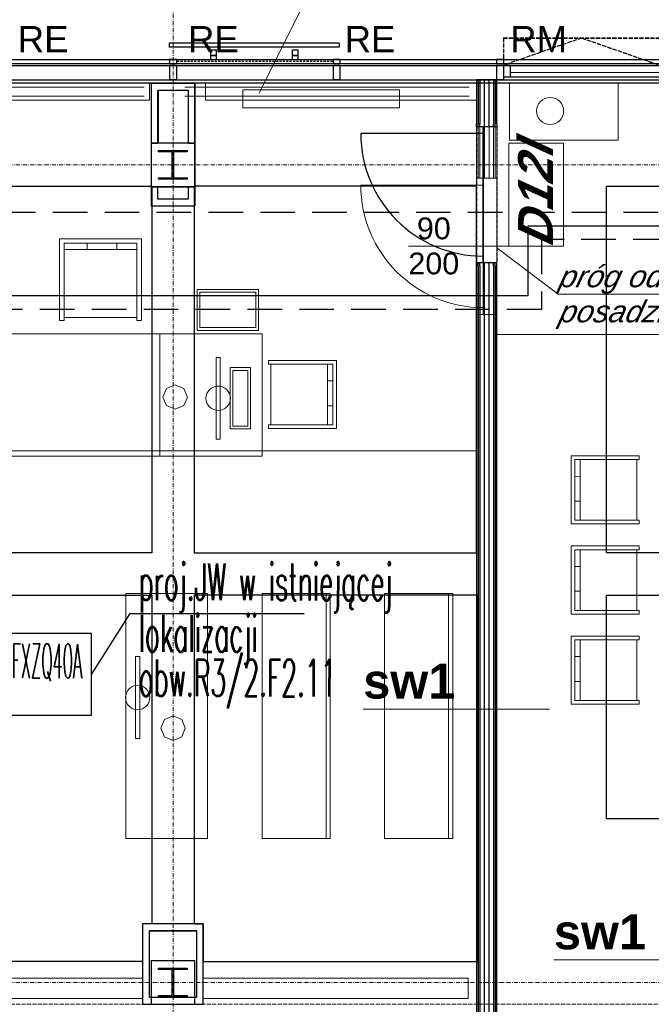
# Model space of a CAD drawing. Header units: millimetres. Extents: x -8642 to 28269, y -6609 to 3701.
# Tile 203 of 256: x 4207 to 4671, y -616 to 107. Entities that reach past the tile are written whole.
import ezdxf
from ezdxf.enums import TextEntityAlignment as Align

# ---------------------------------------------------------------- set-up
doc = ezdxf.new("R2010")
doc.units = ezdxf.units.MM
doc.header["$LTSCALE"] = 1000
doc.header["$MEASUREMENT"] = 0
for name, pattern in [('DASHED', [19.05, 12.7, -6.35]), ('rzut 1 pietra$0$ArchiTECH.PC 1. Line Type', [0.004, 0.003, -0.001]), ('rzut 1 pietra$0$ArchiTECH.PC 2. Line Type', [0.0025, 0.0015, -0.001]), ('rzut 1 pietra$0$ArchiTECH.PC 5. Line Type', [0.0053, 0.003, -0.001, 0.0003, -0.001]), ('rzut 1 pietra$0$ArchiTECH.PC Solid Line Type', [0]), ('SUFIT_1 PIETRO$0$ArchiTECH.PC 1. Line Type', [0.004, 0.003, -0.001]), ('SUFIT_1 PIETRO$0$ArchiTECH.PC 2. Line Type', [0.0025, 0.0015, -0.001]), ('SUFIT_1 PIETRO$0$ArchiTECH.PC Solid Line Type', [0])]:
    doc.linetypes.add(name, pattern=pattern)
doc.layers.get('0').update_dxf_attribs({"lineweight": 25})
for name, color, linetype, lineweight in [('_Etap_3_klimatyzator_w starej_lokalizacji', 6, 'Continuous', 30), ('_Etap_3_opis', 7, 'Continuous', 30), ('IS_ARCH', 254, 'Continuous', 18), ('IS_FREON_GAZ', 254, 'DASHED', 30)]:
    doc.layers.add(name, color=color, linetype=linetype, lineweight=lineweight)
for name, color, linetype in [('IS_WK_KAN_SKROPLINY', 254, 'DASHED'), ('SUFIT_1 PIETRO$0$ELEM KONSTRUKCJI - inwent', 254, 'Continuous'), ('SUFIT_1 PIETRO$0$INWENTARYZACJA', 254, 'Continuous'), ('SUFIT_1 PIETRO$0$Kalka 1', 254, 'Continuous'), ('SUFIT_1 PIETRO$0$sciany projektowane', 254, 'Continuous'), ('SUFIT_1 PIETRO$0$TYP SUFITÓW_NOWYCH', 254, 'Continuous')]:
    doc.layers.add(name, color=color, linetype=linetype)
doc.styles.add('romans1', font='simplex.shx', dxfattribs={"width": 0.8})
doc.styles.add('rzut 1 pietra$0$ArchiTECHStyle1', font='arial.ttf', dxfattribs={"height": 0.16})
doc.styles.add('rzut 1 pietra$0$ArchiTECHStyle2', font='ariali.ttf', dxfattribs={"oblique": 15, "height": 0.16})
doc.styles.add('rzut 1 pietra$0$ArchiTECHStyle3', font='arialbd.ttf', dxfattribs={"height": 0.192})
doc.styles.add('rzut 1 pietra$0$ArchiTECHStyle4', font='arialbi.ttf', dxfattribs={"oblique": 15, "height": 0.256})

# ---------------------------------------------------------------- blocks, each defined once
blk = doc.blocks.new('jw_FXZQ40A')
blk.add_lwpolyline([(0, 0), (60, 0), (60, 60), (0, 60)], close=True)
at = {"color": 7, "style": 'romans1', "width": 0.35}
blk.add_text('FXZQ40A', height=25, rotation=359.91893, dxfattribs=at).set_placement((1.49, 27.37))

msp = doc.modelspace()

# ---------------------------------------------------------------- linework, layer by layer
at = {"layer": '_Etap_3_opis'}
for p, q in [((4260.04, -373.88), (4288.48, -329.07)), ((4288.48, -329.07), (4416.36, -329.07))]:
    msp.add_line(p, q, dxfattribs=at)
at = {"layer": 'IS_ARCH', "linetype": 'rzut 1 pietra$0$ArchiTECH.PC 5. Line Type'}
for p, q in [((4320, 773.48), (4320, -2117.32)), ((-3581.18, 0), (11755.85, 0)), ((-3581.18, -600), (11755.5, -600))]:
    msp.add_line(p, q, dxfattribs=at)
at = {"layer": 'IS_ARCH', "linetype": 'rzut 1 pietra$0$ArchiTECH.PC Solid Line Type'}
for p, q in [((4423.16, 133.12), (4383.18, 52.58)), ((4317.07, 89.42), (4317.07, 86.42)), ((4442.07, 89.42), (4317.07, 89.42)), ((4442.07, 89.42), (4442.07, 86.42)), ((4442.07, 86.42), (4317.07, 86.42)), ((4347.57, 84.45), (4347.57, 80.45)), ((4347.57, 84.45), (4351.57, 84.45)), ((4347.57, 80.45), (4351.57, 80.45)), ((4347.57, 80.45), (4347.57, 77.5)), ((4347.57, 80.45), (4351.57, 80.45)), ((4351.57, 84.45), (4351.57, 80.45)), ((4351.57, 80.45), (4351.57, 77.5)), ((4407.52, 84.45), (4411.52, 84.45)), ((4407.52, 84.45), (4407.52, 80.45)), ((4407.52, 80.45), (4407.52, 77.5)), ((4407.52, 80.45), (4411.53, 80.45)), ((4407.52, 80.45), (4411.52, 80.45)), ((4411.52, 84.45), (4411.52, 80.45)), ((4411.53, 80.45), (4411.53, 77.5)), ((2166.23, 77.5), (6599.38, 77.5)), ((2166.23, 74.51), (6599.38, 74.51)), ((2166.23, 73.03), (6599.38, 73.03)), ((4322.5, 77.5), (4317.5, 77.5)), ((4317.5, 77.5), (4317.5, 74.51)), ((4317.5, 74.51), (4322.5, 74.51)), ((4322.5, 73.03), (4317.5, 73.03)), ((4317.5, 73.03), (4317.5, 62.5)), ((4322.5, 77.5), (4322.5, 74.51)), ((4322.5, 73.03), (4322.5, 62.5)), ((4347.57, 77.5), (4351.57, 77.5)), ((4407.52, 77.5), (4411.53, 77.5)), ((4442.5, 77.5), (4437.5, 77.5)), ((4437.5, 77.5), (4437.5, 74.51)), ((4437.5, 74.51), (4442.5, 74.51)), ((4442.5, 73.03), (4437.5, 73.03)), ((4437.5, 73.03), (4437.5, 62.5)), ((4442.5, 77.5), (4442.5, 74.51)), ((4442.5, 73.03), (4442.5, 62.5)), ((4562.5, 77.5), (4557.5, 77.5)), ((4557.5, 77.5), (4557.5, 74.51)), ((4557.5, 74.51), (4562.5, 74.51)), ((4562.5, 73.03), (4557.5, 73.03)), ((4557.5, 73.03), (4557.5, 62.5)), ((4562.5, 77.5), (4562.5, 74.51)), ((4567.5, 73.04), (4562.5, 73.03)), ((4562.5, 73.03), (4562.52, 64.5)), ((4562.5, 73.03), (4562.5, 62.5)), ((4567.5, 73.04), (4567.52, 64.5)), ((5037.5, 67.77), (4567.51, 67.77)), ((7603.64, 60), (1756.36, 60)), ((7579.64, 60), (1780.36, 60)), ((2166.23, 62.5), (6597.38, 62.5)), ((4304, 60), (3616, 60)), ((4302.82, 60.08), (4082.82, 60.08)), ((4302.82, 47.58), (4302.82, 60.08)), ((4336, 60), (4303.93, 60)), ((4303.93, 60), (4303.93, 16.08)), ((4304, 60), (4304, 16)), ((4304, 60), (4336, 60)), ((4304, 60), (4304, -30)), ((4322.5, 62.5), (4317.5, 62.5)), ((4336, 16.08), (4336, 60)), ((4336, 60), (4336, 16)), ((5024, 60), (4336, 60)), ((4336, 60), (4336, -30)), ((4542.79, 60.08), (4343.79, 60.08)), ((4343.79, 60.08), (4343.79, 47.58)), ((4442.5, 62.5), (4437.5, 62.5)), ((4542.79, 62.5), (4542.79, -7.73)), ((4557.79, 62.5), (4542.79, 62.5)), ((4542.79, 47.58), (4542.79, 60.08)), ((4544.04, 62.5), (4544.04, -7.73)), ((4545.29, 62.5), (4545.29, -7.73)), ((4548.63, -7.73), (4548.63, 62.5)), ((4551.96, -7.73), (4551.96, 62.5)), ((4555.29, 62.5), (4555.29, -7.73)), ((4556.54, 62.5), (4556.54, -7.73)), ((4562.5, 62.5), (4557.5, 62.5)), ((4557.79, -7.73), (4557.79, 62.5)), ((4677.52, 64.6), (4562.52, 64.5)), ((4567.52, 64.5), (4562.52, 64.5)), ((4566.89, 60.08), (4566.89, 18.08)), ((4646.89, 60.08), (4566.89, 60.08)), ((4646.89, 18.08), (4646.89, 60.08)), ((4298.7, 57.07), (4089.97, 57.07)), ((4308.93, 55), (4331, 55)), ((4308.93, 16.08), (4308.93, 55)), ((4309, 55), (4331, 55)), ((4309, 55), (4309, 16)), ((4537.49, 57.07), (4328.76, 57.07)), ((4331, 55), (4331, 16.08)), ((4331, 55), (4331, 16)), ((4486.22, 55.02), (4371.22, 55.02)), ((4371.22, 55.02), (4371.22, 42.02)), ((4486.22, 55.02), (4371.22, 55.02)), ((4371.22, 55.02), (4371.22, 42.02)), ((4486.22, 42.02), (4486.22, 55.02)), ((4486.22, 42.02), (4486.22, 55.02)), ((4082.82, 47.58), (4302.82, 47.58)), ((4298.7, 50.38), (4089.97, 50.38)), ((4537.49, 50.38), (4328.76, 50.38)), ((4343.79, 47.58), (4542.79, 47.58)), ((4371.22, 42.02), (4486.22, 42.02)), ((4371.22, 42.02), (4486.22, 42.02)), ((4303.93, 16.08), (4308.93, 16.08)), ((4335.93, 16.08), (4303.93, 16.08)), ((4303.93, 16.08), (4303.93, -15.92)), ((4331, 16.08), (4336, 16.08)), ((4335.93, -15.92), (4335.93, 16.08)), ((4335.93, 16.08), (4335.93, 16.08)), ((4566.61, -59.66), (4566.61, 15.98)), ((4566.61, 15.98), (4606.61, 15.98)), ((4566.89, 18.08), (4646.89, 18.08)), ((4606.61, 15.98), (4606.61, -59.66)), ((4309.43, 10.58), (4330.43, 10.58)), ((4309.43, 9.58), (4309.43, 10.58)), ((4309.43, 10.58), (4309.43, 10.58)), ((4309.43, 10.58), (4330.43, 10.58)), ((4309.43, 9.58), (4309.43, 10.58)), ((4319.43, 9.58), (4309.43, 9.58)), ((4319.43, 9.58), (4309.43, 9.58)), ((4319.43, -9.42), (4319.43, 9.58)), ((4319.43, -9.42), (4319.43, 9.58)), ((4330.43, 9.58), (4320.43, 9.58)), ((4320.43, 9.58), (4320.43, -9.42)), ((4330.43, 9.58), (4320.43, 9.58)), ((4320.43, 9.58), (4320.43, -9.42)), ((4330.43, 10.58), (4330.43, 9.58)), ((4330.43, 10.58), (4330.43, 9.58)), ((4309.43, -10.42), (4309.43, -9.42)), ((4309.43, -9.42), (4319.43, -9.42)), ((4309.43, -10.42), (4309.43, -9.42)), ((4309.43, -9.42), (4319.43, -9.42)), ((4330.43, -10.42), (4309.43, -10.42)), ((4330.43, -10.42), (4309.43, -10.42)), ((4320.43, -9.42), (4330.43, -9.42)), ((4320.43, -9.42), (4330.43, -9.42)), ((4330.43, -9.42), (4330.43, -10.42)), ((4330.43, -9.42), (4330.43, -10.42)), ((4542.79, -9.73), (4542.79, -7.73)), ((4542.79, -9.73), (4542.79, -7.73)), ((4544.04, -9.73), (4542.79, -9.73)), ((4544.04, -9.73), (4544.04, -7.73)), ((4545.29, -9.73), (4544.04, -9.73)), ((4545.29, -9.73), (4545.29, -7.73)), ((4547.79, -9.73), (4545.29, -9.73)), ((4555.29, -9.73), (4547.79, -9.73)), ((4547.79, -9.73), (4547.79, -109.73)), ((4547.79, -109.73), (4547.79, -9.73)), ((4547.79, -9.73), (4547.79, -109.73)), ((4548.63, -9.73), (4548.63, -7.73)), ((4551.96, -9.73), (4551.96, -7.73)), ((4555.29, -9.73), (4555.29, -7.73)), ((4556.54, -9.73), (4555.29, -9.73)), ((4556.54, -9.73), (4556.54, -7.73)), ((4557.79, -9.73), (4556.54, -9.73)), ((4557.79, -7.73), (4557.79, -9.73)), ((4308.93, -15.92), (4303.93, -15.92)), ((4303.93, -15.92), (4303.93, -30)), ((4303.93, -15.92), (4335.93, -15.92)), ((4308.93, -25), (4308.93, -15.92)), ((4336, -15.92), (4331, -15.92)), ((4331, -15.92), (4331, -25)), ((4336, -30), (4336, -15.92)), ((4547.79, -14.73), (4457.79, -14.73)), ((4331, -25), (4308.93, -25)), ((4303.93, -30), (4336, -30)), ((4296.75, -54.14), (4236.75, -54.14)), ((4236.75, -54.14), (4236.75, -114.14)), ((4240.02, -114.14), (4240.02, -57.42)), ((4240.02, -57.42), (4293.47, -57.42)), ((4256.82, -62.11), (4256.82, -57.42)), ((4278.64, -57.42), (4278.75, -62.11)), ((4293.47, -57.42), (4293.47, -114.14)), ((4296.75, -114.14), (4296.75, -54.14)), ((4293.58, -62.11), (4240.02, -62.11)), ((4566.61, -59.73), (4492.79, -59.73)), ((4602.63, -94.93), (4557.79, -60.75)), ((4606.61, -59.66), (4566.61, -59.66)), ((4337.72, -91.42), (4382.72, -91.42)), ((4337.72, -121.42), (4337.72, -91.42)), ((4339.72, -93.42), (4339.72, -119.42)), ((4380.72, -93.42), (4339.72, -93.42)), ((4380.72, -119.42), (4380.72, -93.42)), ((4382.72, -91.42), (4382.72, -121.42)), ((4602.63, -94.93), (4777.39, -94.93)), ((4236.75, -114.14), (4240.02, -114.14)), ((4293.47, -111.96), (4240.02, -111.96)), ((4293.47, -114.14), (4296.75, -114.14)), ((4544.04, -109.73), (4542.79, -109.73)), ((4542.79, -109.73), (4542.79, -111.73)), ((4542.79, -111.73), (4542.79, -109.73)), ((4542.79, -111.73), (4542.79, -847.21)), ((4545.29, -109.73), (4544.04, -109.73)), ((4544.04, -111.73), (4544.04, -109.73)), ((4544.04, -111.73), (4544.04, -847.21)), ((4547.79, -109.73), (4545.29, -109.73)), ((4545.29, -111.73), (4545.29, -109.73)), ((4545.29, -111.73), (4545.29, -847.21)), ((4555.29, -109.73), (4547.79, -109.73)), ((4548.63, -111.73), (4548.63, -109.73)), ((4548.63, -847.21), (4548.63, -111.73)), ((4551.96, -111.73), (4551.96, -109.73)), ((4551.96, -847.21), (4551.96, -111.73)), ((4556.54, -109.73), (4555.29, -109.73)), ((4555.29, -111.73), (4555.29, -109.73)), ((4555.29, -111.73), (4555.29, -847.21)), ((4557.79, -109.73), (4556.54, -109.73)), ((4556.54, -111.73), (4556.54, -109.73)), ((4556.54, -111.73), (4556.54, -847.21)), ((4557.79, -111.73), (4557.79, -109.73)), ((4557.79, -847.21), (4557.79, -111.73)), ((4382.72, -121.42), (4337.72, -121.42)), ((4339.72, -119.42), (4380.72, -119.42)), ((4310.4, -123.84), (3690.4, -123.84)), ((4310.4, -213.84), (4310.4, -123.84)), ((4385.4, -123.84), (4310.4, -123.84)), ((4310.4, -123.84), (4310.4, -213.84)), ((4385.4, -213.84), (4385.4, -123.84)), ((4557.79, -124.53), (4893.06, -124.53)), ((4557.79, -124.53), (4893.06, -124.53)), ((4351.62, -201.24), (4351.62, -141.24)), ((4351.62, -141.24), (4354.62, -141.24)), ((4354.62, -141.24), (4354.62, -201.24)), ((4390, -143.47), (4440, -143.47)), ((4390, -146.19), (4390, -143.47)), ((4440, -143.47), (4440, -193.47)), ((4361.95, -193.74), (4361.95, -148.74)), ((4361.95, -148.74), (4376.95, -148.74)), ((4374.95, -150.74), (4363.95, -150.74)), ((4363.95, -150.74), (4363.95, -191.74)), ((4374.95, -191.74), (4374.95, -150.74)), ((4376.95, -148.74), (4376.95, -193.74)), ((4437.28, -146.19), (4390, -146.19)), ((4391.82, -146.19), (4391.82, -190.74)), ((4433.37, -146.1), (4433.37, -190.74)), ((4437.28, -190.74), (4437.28, -146.19)), ((4437.28, -158.56), (4433.37, -158.47)), ((4315.19, -163.99), (4312.56, -170.32)), ((4321.52, -161.36), (4315.19, -163.99)), ((4327.85, -163.99), (4321.52, -161.36)), ((4330.48, -170.32), (4327.85, -163.99)), ((4312.56, -170.32), (4315.19, -176.65)), ((4312.56, -170.32), (4312.56, -170.32)), ((4327.85, -176.65), (4330.48, -170.32)), ((4315.19, -176.65), (4321.52, -179.28)), ((4321.52, -179.28), (4327.85, -176.65)), ((4433.37, -176.74), (4437.28, -176.74)), ((4376.95, -193.74), (4361.95, -193.74)), ((4363.95, -191.74), (4374.95, -191.74)), ((4390, -193.47), (4390, -190.74)), ((4390, -190.74), (4437.28, -190.74)), ((4440, -193.47), (4390, -193.47)), ((4354.62, -201.24), (4351.62, -201.24)), ((4542.79, -209.92), (3622.18, -209.92)), ((3690.4, -213.84), (4310.4, -213.84)), ((4310.4, -213.84), (4385.4, -213.84)), ((4662.28, -213.5), (4612.28, -213.5)), ((4612.28, -213.5), (4612.28, -263.5)), ((4615.01, -260.77), (4615.01, -216.23)), ((4615.01, -216.23), (4662.28, -216.23)), ((4618.92, -216.14), (4618.92, -260.77)), ((4660.47, -216.23), (4660.47, -260.77)), ((4662.28, -216.23), (4662.28, -213.5)), ((4615.01, -228.59), (4618.92, -228.5)), ((4618.92, -246.77), (4615.01, -246.77)), ((4612.28, -263.5), (4662.28, -263.5)), ((4662.28, -260.77), (4615.01, -260.77)), ((4662.28, -263.5), (4662.28, -260.77)), ((4662.28, -279.63), (4612.28, -279.63)), ((4612.28, -279.63), (4612.28, -329.63)), ((4662.28, -282.35), (4662.28, -279.63)), ((4615.01, -326.9), (4615.01, -282.35)), ((4615.01, -282.35), (4662.28, -282.35)), ((4618.92, -282.26), (4618.92, -326.9)), ((4660.47, -282.35), (4660.47, -326.9)), ((4615.01, -294.72), (4618.92, -294.63)), ((4285.32, -494.43), (4285.32, -314.43)), ((4285.32, -314.43), (4345.32, -314.43)), ((4345.32, -314.43), (4345.32, -494.43)), ((4435.32, -314.43), (4385.32, -314.43)), ((4385.32, -314.43), (4385.32, -494.43)), ((4432.32, -494.43), (4432.32, -314.43)), ((4435.32, -494.43), (4435.32, -314.43)), ((4525.32, -314.43), (4475.32, -314.43)), ((4475.32, -314.43), (4475.32, -494.43)), ((4522.32, -494.43), (4522.32, -314.43)), ((4525.32, -494.43), (4525.32, -314.43)), ((4618.92, -312.9), (4615.01, -312.9)), ((4612.28, -329.63), (4662.28, -329.63)), ((4662.28, -326.9), (4615.01, -326.9)), ((4662.28, -329.63), (4662.28, -326.9)), ((4662.28, -345.75), (4612.28, -345.75)), ((4612.28, -345.75), (4612.28, -395.75)), ((4662.28, -348.48), (4662.28, -345.75)), ((4615.01, -393.02), (4615.01, -348.48)), ((4615.01, -348.48), (4662.28, -348.48)), ((4618.92, -348.39), (4618.92, -393.02)), ((4660.47, -348.48), (4660.47, -393.02)), ((4295.52, -360.85), (4292.52, -360.85)), ((4292.52, -360.85), (4292.52, -420.85)), ((4295.52, -420.85), (4295.52, -360.85)), ((4615.01, -360.84), (4618.92, -360.75)), ((4618.92, -379.02), (4615.01, -379.02)), ((4612.28, -395.75), (4662.28, -395.75)), ((4662.28, -393.02), (4615.01, -393.02)), ((4662.28, -395.75), (4662.28, -393.02)), ((4319.99, -404.39), (4313.66, -407.01)), ((4326.33, -407.01), (4319.99, -404.39)), ((4596.36, -399.33), (4459.61, -399.33)), ((4313.66, -407.01), (4311.04, -413.35)), ((4328.95, -413.35), (4326.33, -407.01)), ((4311.04, -413.35), (4313.66, -419.68)), ((4311.04, -413.35), (4311.04, -413.35)), ((4326.33, -419.68), (4328.95, -413.35)), ((4292.52, -420.85), (4295.52, -420.85)), ((4313.66, -419.68), (4319.99, -422.3)), ((4319.99, -422.3), (4326.33, -419.68)), ((4345.32, -494.43), (4285.32, -494.43)), ((4385.32, -494.43), (4435.32, -494.43)), ((4475.32, -494.43), (4525.32, -494.43)), ((4342.18, -556.92), (4297.68, -556.92)), ((4297.68, -556.92), (4297.68, -596.79)), ((4302.68, -561.92), (4337.18, -561.92)), ((4302.68, -610.92), (4302.68, -561.92)), ((4337.18, -561.92), (4337.18, -610.92)), ((4342.18, -596.79), (4342.18, -556.92)), ((4335.93, -583.92), (4303.93, -583.92)), ((4303.93, -583.92), (4303.93, -615.92)), ((4335.93, -615.92), (4335.93, -583.92)), ((4335.93, -583.92), (4335.93, -583.92)), ((4736.36, -583.31), (4599.61, -583.31)), ((4309.43, -589.42), (4330.43, -589.42)), ((4309.43, -590.42), (4309.43, -589.42)), ((4309.43, -589.42), (4309.43, -589.42)), ((4309.43, -589.42), (4330.43, -589.42)), ((4309.43, -590.42), (4309.43, -589.42)), ((4319.43, -590.42), (4309.43, -590.42)), ((4319.43, -590.42), (4309.43, -590.42)), ((4319.43, -609.42), (4319.43, -590.42)), ((4319.43, -609.42), (4319.43, -590.42)), ((4330.43, -590.42), (4320.43, -590.42)), ((4320.43, -590.42), (4320.43, -609.42)), ((4330.43, -590.42), (4320.43, -590.42)), ((4320.43, -590.42), (4320.43, -609.42)), ((4330.43, -589.42), (4330.43, -590.42)), ((4330.43, -589.42), (4330.43, -590.42)), ((4297.68, -596.79), (4150.15, -596.79)), ((4536.62, -596.79), (4342.18, -596.79)), ((4536.62, -611.79), (4536.62, -596.79)), ((4150.15, -611.79), (4297.68, -611.79)), ((4297.68, -611.79), (4297.68, -615.92)), ((4337.18, -610.92), (4302.68, -610.92)), ((4309.43, -610.42), (4309.43, -609.42)), ((4309.43, -609.42), (4319.43, -609.42)), ((4309.43, -610.42), (4309.43, -609.42)), ((4309.43, -609.42), (4319.43, -609.42)), ((4330.43, -610.42), (4309.43, -610.42)), ((4330.43, -610.42), (4309.43, -610.42)), ((4320.43, -609.42), (4330.43, -609.42)), ((4320.43, -609.42), (4330.43, -609.42)), ((4330.43, -609.42), (4330.43, -610.42)), ((4330.43, -609.42), (4330.43, -610.42)), ((4342.18, -611.79), (4536.62, -611.79)), ((4342.18, -615.92), (4342.18, -611.79)), ((4297.68, -615.92), (4342.18, -615.92)), ((4303.93, -615.92), (4335.93, -615.92))]:
    msp.add_line(p, q, dxfattribs=at)
at = {"layer": 'IS_ARCH', "linetype": 'rzut 1 pietra$0$ArchiTECH.PC 1. Line Type'}
for p, q in [((4562.49, 93.24), (4677.49, 93.24)), ((4619.99, 93.24), (4562.49, 73.24)), ((4562.49, 93.24), (4562.49, 73.24)), ((4619.99, 93.24), (4677.49, 73.13)), ((4542.79, -9.73), (4542.79, -109.73)), ((4557.79, -9.73), (4557.79, -109.73)), ((2392.75, -615.92), (5033.75, -615.92))]:
    msp.add_line(p, q, dxfattribs=at)
at = {"layer": 'IS_ARCH', "linetype": 'rzut 1 pietra$0$ArchiTECH.PC 2. Line Type'}
msp.add_line((4437.07, 76.04), (4322.1, 76.04), dxfattribs=at)
at = {"layer": 'IS_ARCH', "linetype": 'rzut 1 pietra$0$ArchiTECH.PC Solid Line Type'}
for centre, radius in [((4596.81, 39.6), 9.95), ((4353.12, -171.24), 8.96), ((4294.02, -390.85), 8.96)]:
    msp.add_circle(centre, radius, dxfattribs=at)
msp.add_arc((4547.79, -14.73), 90, 180, 270, dxfattribs=at)
at = {"layer": 'IS_FREON_GAZ', "linetype": 'Continuous', "ltscale": 0.002}
for points in [[(4873.15, -44.82), (4580.53, -44.82), (4580.53, -96.09)], [(4580.53, -96.09), (4050.09, -96.09), (4050.09, -390.63)]]:
    msp.add_lwpolyline(points, dxfattribs=at)
at = {"layer": 'IS_FREON_GAZ', "ltscale": 0.002}
for points in [[(4873.72, -54.82), (4590.53, -54.82), (4590.53, -106.09)], [(4590.53, -106.09), (4058.59, -106.09), (4058.59, -382.13)]]:
    msp.add_lwpolyline(points, dxfattribs=at)
at = {"layer": 'IS_WK_KAN_SKROPLINY', "lineweight": 30, "ltscale": 0.002}
msp.add_lwpolyline([(4714.3, -70.38), (4714.3, -34.82), (3672.35, -34.82), (3672.35, 30.18), (3600, 30.18)], dxfattribs=at)
at = {"layer": 'SUFIT_1 PIETRO$0$ELEM KONSTRUKCJI - inwent', "linetype": 'SUFIT_1 PIETRO$0$ArchiTECH.PC Solid Line Type'}
for p, q in [((4335.93, 16), (4303.93, 16)), ((4303.93, 16), (4303.93, -16)), ((4335.93, -16), (4335.93, 16)), ((4335.93, 16), (4335.93, 16)), ((4309.43, 10.5), (4330.43, 10.5)), ((4309.43, 9.5), (4309.43, 10.5)), ((4309.43, 10.5), (4309.43, 10.5)), ((4309.43, 10.5), (4330.43, 10.5)), ((4309.43, 9.5), (4309.43, 10.5)), ((4319.43, 9.5), (4309.43, 9.5)), ((4319.43, 9.5), (4309.43, 9.5)), ((4319.43, -9.5), (4319.43, 9.5)), ((4319.43, -9.5), (4319.43, 9.5)), ((4330.43, 9.5), (4320.43, 9.5)), ((4320.43, 9.5), (4320.43, -9.5)), ((4330.43, 9.5), (4320.43, 9.5)), ((4320.43, 9.5), (4320.43, -9.5)), ((4330.43, 10.5), (4330.43, 9.5)), ((4330.43, 10.5), (4330.43, 9.5)), ((4309.43, -10.5), (4309.43, -9.5)), ((4309.43, -9.5), (4319.43, -9.5)), ((4309.43, -10.5), (4309.43, -9.5)), ((4309.43, -9.5), (4319.43, -9.5)), ((4330.43, -10.5), (4309.43, -10.5)), ((4330.43, -10.5), (4309.43, -10.5)), ((4320.43, -9.5), (4330.43, -9.5)), ((4320.43, -9.5), (4330.43, -9.5)), ((4330.43, -9.5), (4330.43, -10.5)), ((4330.43, -9.5), (4330.43, -10.5)), ((4303.93, -16), (4335.93, -16)), ((4335.93, -584), (4303.93, -584)), ((4303.93, -584), (4303.93, -616)), ((4335.93, -616), (4335.93, -584)), ((4335.93, -584), (4335.93, -584)), ((4309.43, -589.5), (4330.43, -589.5)), ((4309.43, -590.5), (4309.43, -589.5)), ((4309.43, -589.5), (4309.43, -589.5)), ((4309.43, -589.5), (4330.43, -589.5)), ((4309.43, -590.5), (4309.43, -589.5)), ((4319.43, -590.5), (4309.43, -590.5)), ((4319.43, -590.5), (4309.43, -590.5)), ((4319.43, -609.5), (4319.43, -590.5)), ((4319.43, -609.5), (4319.43, -590.5)), ((4330.43, -590.5), (4320.43, -590.5)), ((4320.43, -590.5), (4320.43, -609.5)), ((4330.43, -590.5), (4320.43, -590.5)), ((4320.43, -590.5), (4320.43, -609.5)), ((4330.43, -589.5), (4330.43, -590.5)), ((4330.43, -589.5), (4330.43, -590.5)), ((4309.43, -610.5), (4309.43, -609.5)), ((4309.43, -609.5), (4319.43, -609.5)), ((4309.43, -610.5), (4309.43, -609.5)), ((4309.43, -609.5), (4319.43, -609.5)), ((4330.43, -610.5), (4309.43, -610.5)), ((4330.43, -610.5), (4309.43, -610.5)), ((4320.43, -609.5), (4330.43, -609.5)), ((4320.43, -609.5), (4330.43, -609.5)), ((4330.43, -609.5), (4330.43, -610.5)), ((4330.43, -609.5), (4330.43, -610.5)), ((4303.93, -616), (4335.93, -616))]:
    msp.add_line(p, q, dxfattribs=at)
at = {"layer": 'SUFIT_1 PIETRO$0$INWENTARYZACJA', "linetype": 'SUFIT_1 PIETRO$0$ArchiTECH.PC Solid Line Type'}
for p, q in [((4336, 59.92), (4303.93, 59.92)), ((4303.93, 59.92), (4303.93, 16)), ((4336, 16), (4336, 59.92)), ((4308.93, 54.92), (4331, 54.92)), ((4308.93, 16), (4308.93, 54.92)), ((4331, 54.92), (4331, 16)), ((4303.93, 16), (4308.93, 16)), ((4331, 16), (4336, 16)), ((4308.93, -16), (4303.93, -16)), ((4303.93, -16), (4303.93, -30.08)), ((4308.93, -25.08), (4308.93, -16)), ((4336, -16), (4331, -16)), ((4331, -16), (4331, -25.08)), ((4336, -30.08), (4336, -16)), ((4331, -25.08), (4308.93, -25.08)), ((4303.93, -30.08), (4336, -30.08)), ((4342.18, -557), (4297.68, -557)), ((4297.68, -557), (4297.68, -616)), ((4302.68, -562), (4337.18, -562)), ((4302.68, -611), (4302.68, -562)), ((4337.18, -562), (4337.18, -611)), ((4342.18, -616), (4342.18, -557)), ((4337.18, -611), (4302.68, -611)), ((4297.68, -616), (4342.18, -616))]:
    msp.add_line(p, q, dxfattribs=at)
at = {"layer": 'SUFIT_1 PIETRO$0$Kalka 1', "linetype": 'SUFIT_1 PIETRO$0$ArchiTECH.PC Solid Line Type'}
for p, q in [((4442.07, 89.34), (4317.07, 89.33)), ((4317.07, 89.33), (4317.07, 86.33)), ((4442.07, 89.34), (4442.07, 86.34)), ((4442.07, 86.34), (4317.07, 86.33)), ((4347.57, 84.36), (4351.57, 84.36)), ((4347.57, 84.36), (4347.57, 80.36)), ((4347.57, 80.36), (4351.57, 80.36)), ((4347.57, 80.36), (4347.57, 77.42)), ((4347.57, 80.36), (4351.57, 80.36)), ((4351.57, 84.36), (4351.57, 80.36)), ((4351.57, 80.36), (4351.57, 77.42)), ((4407.52, 84.36), (4407.52, 80.36)), ((4407.52, 84.36), (4411.52, 84.36)), ((4407.52, 80.36), (4411.52, 80.36)), ((4407.52, 80.36), (4411.53, 80.36)), ((4407.52, 80.36), (4407.52, 77.42)), ((4411.52, 84.36), (4411.52, 80.36)), ((4411.53, 80.36), (4411.53, 77.42)), ((2166.23, 77.42), (6599.38, 77.42)), ((2166.23, 74.42), (6599.38, 74.42)), ((2166.23, 72.95), (6599.38, 72.95)), ((4317.5, 77.42), (4317.5, 74.42)), ((4322.5, 77.42), (4317.5, 77.42)), ((4317.5, 74.42), (4322.5, 74.42)), ((4317.5, 72.95), (4317.5, 62.42)), ((4322.5, 72.95), (4317.5, 72.95)), ((4322.5, 77.42), (4322.5, 74.42)), ((4322.5, 72.95), (4322.5, 62.42)), ((4347.57, 77.42), (4351.57, 77.42)), ((4407.52, 77.42), (4411.53, 77.42)), ((4437.5, 77.42), (4437.5, 74.42)), ((4442.5, 77.42), (4437.5, 77.42)), ((4437.5, 74.42), (4442.5, 74.42)), ((4437.5, 72.95), (4437.5, 62.42)), ((4442.5, 72.95), (4437.5, 72.95)), ((4442.5, 77.42), (4442.5, 74.42)), ((4442.5, 72.95), (4442.5, 62.42)), ((4557.5, 77.42), (4557.5, 74.42)), ((4562.5, 77.42), (4557.5, 77.42)), ((4557.5, 74.42), (4562.5, 74.42)), ((4557.5, 72.95), (4557.5, 62.42)), ((4562.5, 72.95), (4557.5, 72.95)), ((4562.5, 77.42), (4562.5, 74.42)), ((4562.5, 72.95), (4562.5, 62.42)), ((4562.5, 72.95), (4562.52, 64.42)), ((4567.5, 72.95), (4562.5, 72.95)), ((4567.5, 72.95), (4567.52, 64.42)), ((6458.33, 59.92), (1756.36, 59.92)), ((6458.33, 59.92), (1780.36, 59.92)), ((2166.23, 62.42), (6458.33, 62.42)), ((4304, 59.92), (3616, 59.92)), ((4304, 59.92), (4304, -30.08)), ((4304, 59.92), (4336, 59.92)), ((4304, 59.92), (4304, 15.92)), ((4322.5, 62.42), (4317.5, 62.42)), ((4336, 59.92), (4336, -30.08)), ((5024, 59.92), (4336, 59.92)), ((4336, 59.92), (4336, 15.92)), ((4442.5, 62.42), (4437.5, 62.42)), ((4562.5, 62.42), (4557.5, 62.42)), ((4677.52, 64.52), (4562.52, 64.42)), ((4567.52, 64.42), (4562.52, 64.42)), ((4309, 54.92), (4309, 15.92)), ((4309, 54.92), (4331, 54.92)), ((4331, 54.92), (4331, 15.92))]:
    msp.add_line(p, q, dxfattribs=at)
at = {"layer": 'SUFIT_1 PIETRO$0$Kalka 1', "linetype": 'SUFIT_1 PIETRO$0$ArchiTECH.PC 1. Line Type'}
for p, q in [((4562.49, 93.15), (4562.49, 73.15)), ((4619.99, 93.15), (4562.49, 73.15)), ((4562.49, 93.15), (4677.49, 93.15)), ((4619.99, 93.15), (4677.49, 73.05))]:
    msp.add_line(p, q, dxfattribs=at)
at = {"layer": 'SUFIT_1 PIETRO$0$Kalka 1', "linetype": 'SUFIT_1 PIETRO$0$ArchiTECH.PC 2. Line Type'}
msp.add_line((4437.07, 75.95), (4322.1, 75.95), dxfattribs=at)
at = {"layer": 'SUFIT_1 PIETRO$0$sciany projektowane', "linetype": 'SUFIT_1 PIETRO$0$ArchiTECH.PC Solid Line Type'}
for p, q in [((4542.79, 62.42), (4542.79, 30.08)), ((4557.79, 62.42), (4542.79, 62.42)), ((4544.04, 62.42), (4544.04, 30.08)), ((4545.29, 62.42), (4545.29, 30.08)), ((4548.63, 30.08), (4548.63, 62.42)), ((4551.96, 30.08), (4551.96, 62.42)), ((4555.29, 62.42), (4555.29, 30.08)), ((4556.54, 62.42), (4556.54, 30.08)), ((4557.79, 30.08), (4557.79, 62.42)), ((4542.79, 28.08), (4542.79, 30.08)), ((4542.79, 28.08), (4542.79, 30.08)), ((4544.04, 28.08), (4544.04, 30.08)), ((4545.29, 28.08), (4545.29, 30.08)), ((4548.63, 28.08), (4548.63, 30.08)), ((4551.96, 28.08), (4551.96, 30.08)), ((4555.29, 28.08), (4555.29, 30.08)), ((4556.54, 28.08), (4556.54, 30.08)), ((4557.79, 30.08), (4557.79, 28.08)), ((4547.79, 23.08), (4457.79, 23.08)), ((4544.04, 28.08), (4542.79, 28.08)), ((4545.29, 28.08), (4544.04, 28.08)), ((4547.79, 28.08), (4545.29, 28.08)), ((4555.29, 28.08), (4547.79, 28.08)), ((4547.79, 28.08), (4547.79, -71.92)), ((4547.79, -71.92), (4547.79, 28.08)), ((4547.79, 28.08), (4547.79, -71.92)), ((4556.54, 28.08), (4555.29, 28.08)), ((4557.79, 28.08), (4556.54, 28.08)), ((4544.04, -71.92), (4542.79, -71.92)), ((4542.79, -71.92), (4542.79, -73.92)), ((4542.79, -73.92), (4542.79, -71.92)), ((4545.29, -71.92), (4544.04, -71.92)), ((4544.04, -73.92), (4544.04, -71.92)), ((4547.79, -71.92), (4545.29, -71.92)), ((4545.29, -73.92), (4545.29, -71.92)), ((4555.29, -71.92), (4547.79, -71.92)), ((4548.63, -73.92), (4548.63, -71.92)), ((4551.96, -73.92), (4551.96, -71.92)), ((4556.54, -71.92), (4555.29, -71.92)), ((4555.29, -73.92), (4555.29, -71.92)), ((4557.79, -71.92), (4556.54, -71.92)), ((4556.54, -73.92), (4556.54, -71.92)), ((4557.79, -73.92), (4557.79, -71.92)), ((4542.79, -73.92), (4542.79, -847.3)), ((4544.04, -73.92), (4544.04, -847.3)), ((4545.29, -73.92), (4545.29, -847.3)), ((4548.63, -847.3), (4548.63, -73.92)), ((4551.96, -847.3), (4551.96, -73.92)), ((4555.29, -73.92), (4555.29, -847.3)), ((4556.54, -73.92), (4556.54, -847.3)), ((4557.79, -847.3), (4557.79, -73.92))]:
    msp.add_line(p, q, dxfattribs=at)
at = {"layer": 'SUFIT_1 PIETRO$0$sciany projektowane', "linetype": 'SUFIT_1 PIETRO$0$ArchiTECH.PC 1. Line Type'}
for p, q in [((4542.79, 28.08), (4542.79, -71.92)), ((4557.79, 28.08), (4557.79, -71.92))]:
    msp.add_line(p, q, dxfattribs=at)
at = {"layer": 'SUFIT_1 PIETRO$0$sciany projektowane', "linetype": 'SUFIT_1 PIETRO$0$ArchiTECH.PC Solid Line Type'}
msp.add_arc((4547.79, 23.08), 90, 180, 270, dxfattribs=at)
at = {"layer": 'SUFIT_1 PIETRO$0$TYP SUFITÓW_NOWYCH', "linetype": 'SUFIT_1 PIETRO$0$ArchiTECH.PC Solid Line Type'}
for p, q in [((3975.53, -15.58), (4304.53, -15.58)), ((4304.53, -15.58), (4304.53, -284.65)), ((4542.79, -15.58), (4335.53, -15.58)), ((4335.53, -15.58), (4335.53, -284.65)), ((4542.79, -284.65), (4542.79, -15.58)), ((4638.28, -15.58), (4890.03, -15.58)), ((4638.28, -284.65), (4638.28, -15.58)), ((4304.53, -284.65), (3975.53, -284.65)), ((4335.53, -284.65), (4542.79, -284.65)), ((4890.03, -284.65), (4638.28, -284.65)), ((3975.53, -315.65), (4297.68, -315.65)), ((4297.68, -315.65), (4304.53, -315.65)), ((4304.53, -315.65), (4304.53, -556.91)), ((4342.18, -315.65), (4335.53, -315.65)), ((4335.53, -315.65), (4335.53, -557)), ((4543.5, -315.65), (4342.18, -315.65)), ((4543.5, -584.58), (4543.5, -315.65)), ((4638.28, -315.65), (4890, -315.65)), ((4638.28, -479.78), (4638.28, -315.65)), ((4890, -479.78), (4638.28, -479.78)), ((4304.53, -556.91), (4297.68, -557)), ((4297.68, -557), (4297.68, -584.58)), ((4335.53, -557), (4342.18, -557)), ((4342.18, -557), (4342.18, -584.58)), ((4297.68, -584.58), (3975.53, -584.58)), ((4342.18, -584.58), (4543.5, -584.58))]:
    msp.add_line(p, q, dxfattribs=at)

# ---------------------------------------------------------------- block references
at = {"layer": '_Etap_3_klimatyzator_w starej_lokalizacji'}
msp.add_blockref('jw_FXZQ40A', (4200.04, -403.88), dxfattribs=at)

# ---------------------------------------------------------------- texts
at = {"layer": '_Etap_3_opis', "style": 'romans1', "width": 0.5}
for s, p in [('proj.JW w istniejącej', (4294.7, -319.41)), ('lokalizacji', (4294.7, -357.24)), ('obw.R3/2.F2.11', (4294.7, -389.85))]:
    msp.add_text(s, height=27, rotation=359.91893, dxfattribs=at).set_placement(p)
at = {"layer": 'IS_ARCH'}
for s, height, style, p in [('RE', 19.2, 'rzut 1 pietra$0$ArchiTECHStyle1', (4205.98, 77)), ('RE', 19.2, 'rzut 1 pietra$0$ArchiTECHStyle1', (4331, 77)), ('RE', 19.2, 'rzut 1 pietra$0$ArchiTECHStyle1', (4445.98, 77)), ('RM', 19.2, 'rzut 1 pietra$0$ArchiTECHStyle1', (4567.51, 77)), ('90', 16, 'rzut 1 pietra$0$ArchiTECHStyle1', (4499.01, -59.36)), ('200', 16, 'rzut 1 pietra$0$ArchiTECHStyle1', (4492.79, -85.1)), ('sw1', 25.6, 'rzut 1 pietra$0$ArchiTECHStyle3', (4459.61, -399.33)), ('sw1', 25.6, 'rzut 1 pietra$0$ArchiTECHStyle3', (4599.61, -583.31))]:
    msp.add_text(s, height=height, dxfattribs=dict(at, style=style)).set_placement(p, align=Align.BOTTOM_LEFT)
at = {"layer": 'IS_ARCH', "style": 'rzut 1 pietra$0$ArchiTECHStyle4', "oblique": 15}
msp.add_text('D12l', height=25.6, rotation=90, dxfattribs=at).set_placement((4606.61, -59.66), align=Align.BOTTOM_LEFT)
at = {"layer": 'IS_ARCH', "style": 'rzut 1 pietra$0$ArchiTECHStyle2', "oblique": 15}
for s, p in [('próg od poziomu', (4602.63, -94.56)), ('posadzki h=17cm', (4602.63, -120.29))]:
    msp.add_text(s, height=16, dxfattribs=at).set_placement(p, align=Align.BOTTOM_LEFT)

doc.saveas('drawing.dxf')
